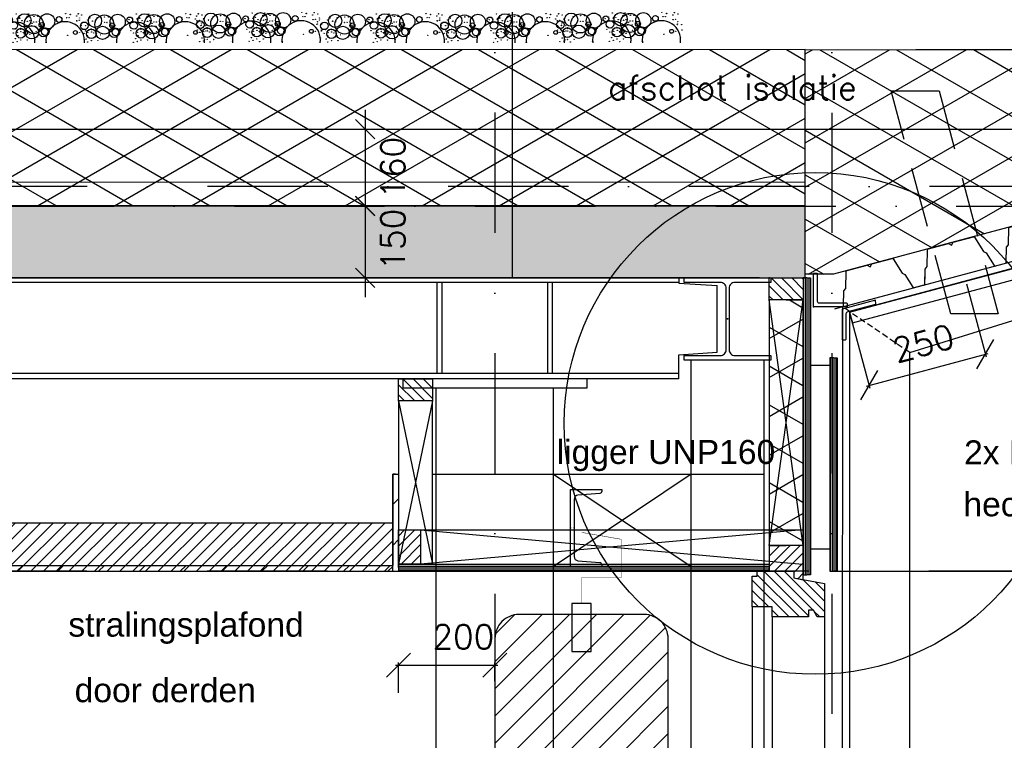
# Model space of a CAD drawing. Extents: x 98997 to 245130, y 18007 to 138999.
# Tile 37 of 58: x 119207 to 121253, y 101644 to 103143. Entities that reach past the tile are written whole.
import ezdxf

# ---------------------------------------------------------------- set-up
doc = ezdxf.new("R2010")
doc.units = 0
doc.header["$LTSCALE"] = 20
doc.header["$MEASUREMENT"] = 0
doc.header["$PDSIZE"] = -1
for name, pattern in [('DASHDOT', [25, 12.5, -6.25, 0, -6.25]), ('DD1', [2.66667, 1.66667, -0.5, 0, -0.5]), ('HIDDEN', [9.375, 6.25, -3.125])]:
    doc.linetypes.add(name, pattern=pattern)
doc.layers.get('0').update_dxf_attribs({"linetype": 'CONTINUOUS'})
doc.layers.get('DEFPOINTS').update_dxf_attribs({"linetype": 'CONTINUOUS'})
for name, color, linetype in [('25', 7, 'CONTINUOUS'), ('_DETAILNUMMERS', 4, 'CONTINUOUS'), ('A--01A1_ACEER', 1, 'CONTINUOUS'), ('A--A21--_F-23-', 9, 'CONTINUOUS'), ('A--A23--_F--3-', 9, 'CONTINUOUS'), ('A--A25--_F--3-', 9, 'CONTINUOUS'), ('A--A30--_F--3-', 9, 'CONTINUOUS'), ('A--A35--_F--3-', 9, 'CONTINUOUS'), ('A--A42--_F-23-', 9, 'CONTINUOUS'), ('A--L$7A-_STRAMIEN', 1, 'DASHDOT'), ('A--L13DC4_VLOEREN', 4, 'HIDDEN'), ('A--L21--', 3, 'CONTINUOUS'), ('A--L21--_F--3-', 7, 'CONTINUOUS'), ('A--L21--_F-23-', 4, 'CONTINUOUS'), ('A--L21D2_BUITENWAND', 2, 'CONTINUOUS'), ('A--L21DC1_BUITENWAND', 1, 'HIDDEN'), ('A--L25--_F-23-', 7, 'CONTINUOUS'), ('A--L27--', 7, 'CONTINUOUS'), ('A--L27--_F--3-', 7, 'CONTINUOUS'), ('A--L28--', 7, 'CONTINUOUS'), ('A--L28--_F--3-', 1, 'CONTINUOUS'), ('A--L30--', 7, 'CONTINUOUS'), ('A--L30--_F123-', 7, 'CONTINUOUS'), ('A--L31--', 2, 'CONTINUOUS'), ('A--L31--_F--3-', 7, 'CONTINUOUS'), ('A--L31--_F123--A1-BINNENKOZ', 1, 'CONTINUOUS'), ('A--L31A1_BUITENKOZIJN', 1, 'CONTINUOUS'), ('A--L31D1_BUITENKOZIJN', 1, 'CONTINUOUS'), ('A--L35D1_PLAFONDS', 1, 'CONTINUOUS'), ('A--L42--', 7, 'CONTINUOUS'), ('A--L42--_F--3-', 7, 'CONTINUOUS'), ('A--M$1A-_F123-', 1, 'CONTINUOUS'), ('A--M1$A-_F123-', 1, 'CONTINUOUS'), ('A--T$1A-_F123_20', 1, 'CONTINUOUS'), ('A--T01A-25_TEKST', 2, 'CONTINUOUS'), ('STRAMIEN', 8, 'DD1'), ('X--LR---_CP', 7, 'CONTINUOUS')]:
    doc.layers.add(name, color=color, linetype=linetype)
doc.styles.add('ALFA-0_25', font='ROMANS')
doc.styles.add('EB1', font='ARIAL.TTF')
doc.styles.add('HIEMSTRA', font='romans.shx')
doc.dimstyles.new('ALFA-0_25', dxfattribs={"dimscale": 40, "dimtxt": 2.5, "dimasz": 2.5, "dimexe": 0.3, "dimexo": 0.3, "dimgap": 1.25, "dimtad": 1, "dimdec": 0, "dimzin": 0, "dimdsep": 46, "dimtxsty": 'ALFA-0_25', "dimblk1": 'OBLIQUE', "dimblk2": 'OBLIQUE', "dimsah": 1, "dimcen": 0.09, "dimdle": 0.3, "dimclrd": 1, "dimclre": 1, "dimclrt": 2, "dimadec": 0, "dimazin": 0, "dimtfac": 1, "dimtdec": 0, "dimtofl": 0, "dimtmove": 2, "dimatfit": 3, "dimldrblk": 'OBLIQUE', "dimfxl": 0, "dimtvp": 625, "dimtolj": 1, "dimtzin": 0, "dimarcsym": 0})
doc.dimstyles.new('STANDARD$0', dxfattribs={"dimscale": 50, "dimtxt": 2.5, "dimasz": 2, "dimexe": 2, "dimexo": 0, "dimgap": 2, "dimtad": 1, "dimdec": 0, "dimzin": 0, "dimdsep": 46, "dimtxsty": 'ALFA-0_25', "dimblk1": 'OBLIQUE', "dimblk2": 'OBLIQUE', "dimsah": 1, "dimcen": -3, "dimdle": 2, "dimclrd": 1, "dimclre": 1, "dimclrt": 2, "dimadec": 0, "dimazin": 0, "dimtfac": 0.666667, "dimtofl": 0, "dimtmove": 2, "dimatfit": 3, "dimldrblk": 'OBLIQUE', "dimfxl": 0, "dimtvp": 0.833333, "dimtolj": 1, "dimtzin": 0, "dimarcsym": 0})

# ---------------------------------------------------------------- blocks, each defined once
blk = doc.blocks.new('_OBLIQUE')
at = {"color": 0, "linetype": 'ByBlock'}
blk.add_line((-0.5, -0.5), (0.5, 0.5), dxfattribs=at)
blk = doc.blocks.new('*D57')
at = {"layer": 'A--M$1A-_F123-', "color": 1, "lineweight": -2}
for p, q in [((120894.7, 101995.9), (121446.9, 101995.9)), ((121446.9, 99695.9), (121446.9, 101995.9)), ((120879.6, 99695.9), (121446.9, 99695.9))]:
    blk.add_line(p, q, dxfattribs=at)
at = {"layer": 'DEFPOINTS', "color": 0}
for p in [(120894.7, 101995.9), (121446.9, 101995.9), (120879.6, 99695.9)]:
    blk.add_point(p, dxfattribs=at)
at = {"layer": 'A--M$1A-_F123-', "color": 1, "lineweight": -2, "xscale": 40, "yscale": 40, "zscale": 40}
for p, rotation in [((121446.9, 101995.9), 90), ((121446.9, 99695.9), 270)]:
    blk.add_blockref('_OBLIQUE', p, dxfattribs=dict(at, rotation=rotation))
at = {"layer": 'A--M$1A-_F123-', "color": 2, "insert": (121381.9, 100845.9), "char_height": 50, "attachment_point": 5, "rotation": 90, "style": 'ALFA-0_25'}
blk.add_mtext('\\A1;2300', dxfattribs=at)
blk = doc.blocks.new('Q021541-')
at = {"layer": 'A--L27--_F--3-', "color": 3}
blk.add_lwpolyline([(-15.5, 0), (0, 0, 0.332162), (1.9, 1.4), (10.7, 31), (15.8, 35), (26.1, 68.6, -0.329651), (28, 70), (71.5, 70), (76.5, 65), (81.5, 70), (125, 70, -0.329651), (126.9, 68.6), (137.2, 35), (142.3, 31), (151.1, 1.4, 0.332162), (153, 0), (175, 0, 0.332162), (176.9, 1.4), (185.7, 31), (190.8, 35), (201.1, 68.6, -0.329651), (203, 70), (246.5, 70), (251.5, 65), (256.5, 70), (300, 70, -0.329651), (301.9, 68.6), (312.2, 35), (317.3, 31), (326.1, 1.4, 0.332162), (328, 0), (350, 0, 0.332162), (351.9, 1.4), (360.7, 31), (365.8, 35), (376.1, 68.6, -0.329651), (378, 70), (421.5, 70), (426.5, 65), (431.5, 70), (475, 70, -0.329651), (476.9, 68.6), (487.2, 35), (492.3, 31), (501.1, 1.4, 0.332162), (503, 0), (525, 0, 0.332162), (526.9, 1.4), (535.7, 31), (540.8, 35), (551.1, 68.6, -0.329651), (553, 70), (596.5, 70), (601.5, 65), (606.5, 70), (650, 70, -0.329651), (651.9, 68.6), (662.2, 35), (667.3, 31), (676.1, 1.4, 0.332162), (678, 0), (700, 0, 0.332162), (701.9, 1.4), (707.1, 19.1)], format="xyb", dxfattribs=at)
blk = doc.blocks.new('Q020492-')
at = {"layer": 'A--L28--_F--3-', "color": 4, "linetype": 'Continuous'}
blk.add_lwpolyline([(90, -85.5), (-90, -85.5), (-90, -76), (-15, -76, 0.414214), (-3, -64), (-3, 64, 0.414214), (-15, 76), (-90, 76), (-90, 85.5), (90, 85.5), (90, 76), (15, 76, 0.414214), (3, 64), (3, -64, 0.414214), (15, -76), (90, -76)], format="xyb", close=True, dxfattribs=at)
at = {"layer": 'X--LR---_CP'}
for p in [(-3, 0), (0, 0), (3, 0)]:
    blk.add_point(p, dxfattribs=at)
blk = doc.blocks.new('*U400')
at = {"layer": 'A--A42--_F-23-', "linetype": 'Continuous'}
h = blk.add_hatch(dxfattribs=at)
h.set_pattern_fill('ALFALINE', color=256, scale=60, style=0)
h.set_pattern_definition([(45, (-118737.59, -102001.9), (-42.426407, 42.426407), [])])
h.paths.add_polyline_path([(0, 0), (0, 6), (1244.7, 6), (1250.7, 0), (1256.7, -6), (0, -6)])
at = {"layer": 'A--L42--_F--3-', "color": 3, "linetype": 'Continuous'}
for points in [[(0, 0), (0, 6), (1244.7, 6), (1244.7, 6)], [(0, 0), (0, -6), (1256.7, -6), (1256.7, -6)]]:
    blk.add_lwpolyline(points, dxfattribs=at)
blk = doc.blocks.new('*U399')
at = {"layer": 'A--A42--_F-23-', "linetype": 'Continuous'}
h = blk.add_hatch(dxfattribs=at)
h.set_pattern_fill('ALFALINE', color=256, scale=60, style=0)
h.set_pattern_definition([(45, (-119988.27, -102197.9), (-42.426407, 42.426407), [])])
h.paths.add_polyline_path([(0, 0), (6, 0), (6, -202), (0, -196), (-6, -190), (-6, 0)])
at = {"layer": 'A--L42--_F--3-', "color": 3, "linetype": 'Continuous'}
for points in [[(0, 0), (-6, 0), (-6, -190), (-6, -190)], [(0, 0), (6, 0), (6, -202), (6, -202)]]:
    blk.add_lwpolyline(points, dxfattribs=at)
blk = doc.blocks.new('GRIND')
for centre, radius in [((534.7, 47.9), 13.8), ((581.9, 45.8), 15.8), ((620.5, 61.9), 0.331), ((637.6, 48.8), 13.8), ((646.4, 61.4), 0.331), ((646.7, 61.8), 0.331), ((684.8, 46.7), 15.8), ((723.4, 62.9), 0.331), ((749.3, 62.3), 0.331), ((749.6, 62.8), 0.331), ((11.9, 51.7), 0.331), ((11.9, 47), 0.331), ((21.9, 35.1), 7.92), ((28.6, 47.3), 0.331), ((28.6, 47.3), 0.331), ((44.2, 45.6), 13.8), ((33.6, 51.1), 0.331), ((38.9, 44.7), 0.331), ((39.3, 44.9), 0.331), ((63.6, 37.9), 19.8), ((44.4, 43.2), 0.331), ((48.9, 52), 0.331), ((63.6, 42.1), 0.331), ((64.1, 53.8), 0.331), ((64.2, 53.8), 0.331), ((68.9, 42.1), 0.331), ((72.1, 53.9), 0.331), ((72.2, 53.8), 0.331), ((72.4, 53.8), 0.331), ((80.1, 35.8), 5.32), ((91.4, 43.5), 15.8), ((80.2, 51.6), 0.331), ((116.3, 47.4), 5.94), ((114.8, 47.9), 0.331), ((124.8, 36), 7.92), ((121.3, 51), 0.331), ((130, 59.7), 0.331), ((131.5, 48.3), 0.331), ((131.5, 48.3), 0.331), ((132.3, 50.9), 0.331), ((147.1, 46.5), 13.8), ((136.5, 52.1), 0.331), ((137, 50.9), 0.331), ((139.4, 57.3), 0.331), ((139.6, 57.8), 0.331), ((141.8, 45.6), 0.331), ((142.1, 45.9), 0.331), ((166.5, 38.8), 19.8), ((147.3, 44.1), 0.331), ((151.8, 53), 0.331), ((152.6, 54.6), 0.331), ((152.9, 54.4), 0.331), ((153.1, 44.6), 0.331), ((153.4, 44.4), 0.331), ((155.8, 59.1), 0.331), ((156.1, 59.6), 0.331), ((158.1, 45.6), 0.331), ((163.4, 56.7), 0.331), ((166.5, 43), 0.331), ((167, 54.8), 0.331), ((167.1, 54.7), 0.331), ((171.8, 43), 0.331), ((175, 54.8), 0.331), ((175.1, 54.8), 0.331), ((175.3, 54.7), 0.331), ((183, 36.7), 5.32), ((194.3, 44.4), 15.8), ((219.2, 48.3), 5.94), ((224.2, 51.9), 0.331), ((232.9, 60.6), 0.331), ((235.2, 51.8), 0.331), ((239.9, 51.8), 0.331), ((242.3, 58.3), 0.331), ((242.5, 58.8), 0.331), ((255.5, 55.5), 0.331), ((255.8, 55.3), 0.331), ((256, 45.6), 0.331), ((256.3, 45.4), 0.331), ((258.7, 60), 0.331), ((259, 60.5), 0.331), ((261, 46.5), 0.331), ((261.6, 51.7), 0.331), ((261.6, 47), 0.331), ((271.5, 35.1), 7.92), ((265.7, 41.2), 0.331), ((266.3, 57.7), 0.331), ((278.3, 47.3), 0.331), ((278.3, 47.3), 0.331), ((293.8, 45.6), 13.8), ((283.3, 51.1), 0.331), ((288.6, 44.7), 0.331), ((288.9, 44.9), 0.331), ((313.2, 37.9), 19.8), ((294.1, 43.2), 0.331), ((298.6, 52), 0.331), ((313.2, 42.1), 0.331), ((313.7, 53.8), 0.331), ((313.8, 53.8), 0.331), ((318.5, 42.1), 0.331), ((321.7, 53.9), 0.331), ((321.9, 53.8), 0.331), ((322, 53.8), 0.331), ((329.7, 35.8), 5.32), ((341, 43.5), 15.8), ((329.8, 51.6), 0.331), ((366, 47.4), 5.94), ((364.4, 47.9), 0.331), ((374.4, 36), 7.92), ((370.9, 51), 0.331), ((379.6, 59.7), 0.331), ((381.2, 48.3), 0.331), ((381.2, 48.3), 0.331), ((381.9, 50.9), 0.331), ((396.7, 46.5), 13.8), ((386.2, 52.1), 0.331), ((386.6, 50.9), 0.331), ((389, 57.3), 0.331), ((389.3, 57.8), 0.331), ((391.5, 45.6), 0.331), ((391.8, 45.9), 0.331), ((416.1, 38.8), 19.8), ((397, 44.1), 0.331), ((401.5, 53), 0.331), ((402.2, 54.6), 0.331), ((402.5, 54.4), 0.331), ((402.8, 44.6), 0.331), ((403.1, 44.4), 0.331), ((405.4, 59.1), 0.331), ((405.7, 59.6), 0.331), ((407.8, 45.6), 0.331), ((413.1, 56.7), 0.331), ((416.1, 43), 0.331), ((416.6, 54.8), 0.331), ((416.7, 54.7), 0.331), ((421.4, 43), 0.331), ((424.6, 54.8), 0.331), ((424.8, 54.8), 0.331), ((424.9, 54.7), 0.331), ((432.6, 36.7), 5.32), ((443.9, 44.4), 15.8), ((468.9, 48.3), 5.94), ((473.8, 51.9), 0.331), ((482.5, 60.6), 0.331), ((484.8, 51.8), 0.331), ((489.5, 51.8), 0.331), ((491.9, 58.3), 0.331), ((492.2, 58.8), 0.331), ((502.5, 49.3), 0.331), ((512.5, 37.4), 7.92), ((505.1, 55.5), 0.331), ((505.4, 55.3), 0.331), ((505.7, 45.6), 0.331), ((506, 45.4), 0.331), ((508.3, 60), 0.331), ((508.6, 60.5), 0.331), ((510.7, 46.5), 0.331), ((515.4, 41.2), 0.331), ((516, 57.7), 0.331), ((519.2, 49.6), 0.331), ((519.2, 49.6), 0.331), ((529.5, 46.9), 0.331), ((529.8, 47.2), 0.331), ((554.2, 40.1), 19.8), ((535, 45.5), 0.331), ((539.5, 54.3), 0.331), ((554.2, 44.3), 0.331), ((554.6, 56.1), 0.331), ((554.8, 56.1), 0.331), ((559.5, 44.3), 0.331), ((562.6, 56.2), 0.331), ((562.8, 56.1), 0.331), ((563, 56.1), 0.331), ((570.7, 38), 5.32), ((606.9, 49.7), 5.94), ((605.4, 50.2), 0.331), ((615.4, 38.3), 7.92), ((611.8, 53.3), 0.331), ((622.1, 50.5), 0.331), ((622.1, 50.5), 0.331), ((622.9, 53.1), 0.331), ((627.6, 53.1), 0.331), ((629.9, 59.6), 0.331), ((630.2, 60.1), 0.331), ((632.4, 47.9), 0.331), ((632.7, 48.1), 0.331), ((657.1, 41.1), 19.8), ((637.9, 46.4), 0.331), ((642.4, 55.3), 0.331), ((643.1, 56.8), 0.331), ((643.4, 56.7), 0.331), ((643.7, 46.9), 0.331), ((644, 46.7), 0.331), ((648.7, 47.9), 0.331), ((653.4, 42.6), 0.331), ((654, 59), 0.331), ((657.1, 45.3), 0.331), ((657.5, 57), 0.331), ((657.7, 57), 0.331), ((662.4, 45.3), 0.331), ((665.5, 57.1), 0.331), ((665.7, 57.1), 0.331), ((665.9, 57), 0.331), ((673.6, 39), 5.32), ((709.8, 50.6), 5.94), ((714.7, 54.2), 0.331), ((725.8, 54.1), 0.331), ((730.5, 54.1), 0.331), ((732.8, 60.5), 0.331), ((733.1, 61), 0.331), ((746, 57.8), 0.331), ((746.3, 57.6), 0.331), ((746.6, 47.8), 0.331), ((746.9, 47.6), 0.331), ((751.6, 48.8), 0.331), ((756.3, 43.5), 0.331), ((756.9, 59.9), 0.331), ((15.7, 24.2), 0.331), ((24.3, 27.4), 0.331), ((24.4, 27.4), 0.331), ((36.6, 18.6), 9.89), ((29.5, 20.6), 0.331), ((31.5, 27.2), 0.331), ((36.2, 28.8), 0.331), ((36.6, 27), 0.331), ((37, 22.3), 0.331), ((42.4, 32.2), 0.331), ((42.4, 32.2), 0.331), ((45.3, 23.5), 0.331), ((59.9, 20.6), 13.8), ((83.6, 21), 9.89), ((80.1, 35.8), 0.331), ((80.1, 35.8), 0.331), ((87.8, 22.1), 7.91), ((80.5, 25.5), 0.331), ((80.5, 25.5), 0.331), ((80.5, 25.5), 0.331), ((80.5, 25.5), 0.331), ((82.7, 33.2), 0.331), ((82.7, 33.2), 0.331), ((82.7, 33.2), 0.331), ((82.7, 33.2), 0.331), ((92.2, 26.1), 0.331), ((118.6, 25.2), 0.331), ((124.2, 20.4), 0.331), ((127.2, 28.3), 0.331), ((127.3, 28.4), 0.331), ((139.5, 19.6), 9.89), ((132.4, 21.5), 0.331), ((134.4, 28.1), 0.331), ((139.1, 29.8), 0.331), ((139.5, 28), 0.331), ((139.9, 23.3), 0.331), ((144.5, 21), 0.331), ((145.3, 33.1), 0.331), ((145.3, 33.1), 0.331), ((150.1, 20.5), 3.96), ((148.2, 24.5), 0.331), ((162.8, 21.6), 13.8), ((149.6, 20.9), 0.331), ((158.7, 20.6), 0.331), ((161.7, 34.7), 0.331), ((162.3, 35.6), 0.331), ((162.8, 40.3), 0.331), ((171.1, 34.4), 0.331), ((171.7, 23.3), 0.331), ((186.5, 21.9), 9.89), ((183, 36.7), 0.331), ((183, 36.7), 0.331), ((190.7, 23), 7.91), ((183.4, 26.4), 0.331), ((183.4, 26.4), 0.331), ((183.4, 26.4), 0.331), ((183.4, 26.4), 0.331), ((185.6, 34.1), 0.331), ((185.6, 34.1), 0.331), ((185.6, 34.1), 0.331), ((185.6, 34.1), 0.331), ((195.1, 27.1), 0.331), ((253, 21.4), 3.96), ((256.8, 20.9), 0.331), ((261.6, 21.5), 0.331), ((264.6, 35.6), 0.331), ((265.2, 36.5), 0.331), ((265.4, 24.2), 0.331), ((274, 35.4), 0.331), ((273.9, 27.4), 0.331), ((274, 27.4), 0.331), ((274.6, 24.2), 0.331), ((286.2, 18.6), 9.89), ((279.2, 20.6), 0.331), ((281.1, 27.2), 0.331), ((285.8, 28.8), 0.331), ((286.2, 27), 0.331), ((286.7, 22.3), 0.331), ((292, 32.2), 0.331), ((292, 32.2), 0.331), ((294.9, 23.5), 0.331), ((309.6, 20.6), 13.8), ((333.3, 21), 9.89), ((329.7, 35.8), 0.331), ((329.7, 35.8), 0.331), ((337.4, 22.1), 7.91), ((330.1, 25.5), 0.331), ((330.1, 25.5), 0.331), ((330.1, 25.5), 0.331), ((330.1, 25.5), 0.331), ((332.4, 33.2), 0.331), ((332.4, 33.2), 0.331), ((332.4, 33.2), 0.331), ((332.4, 33.2), 0.331), ((341.9, 26.1), 0.331), ((368.3, 25.2), 0.331), ((373.8, 20.4), 0.331), ((376.8, 28.3), 0.331), ((376.9, 28.4), 0.331), ((389.1, 19.6), 9.89), ((382.1, 21.5), 0.331), ((384, 28.1), 0.331), ((388.7, 29.8), 0.331), ((389.1, 28), 0.331), ((389.6, 23.3), 0.331), ((394.2, 21), 0.331), ((394.9, 33.1), 0.331), ((394.9, 33.1), 0.331), ((399.7, 20.5), 3.96), ((397.8, 24.5), 0.331), ((412.5, 21.6), 13.8), ((399.3, 20.9), 0.331), ((408.4, 20.6), 0.331), ((411.3, 34.7), 0.331), ((411.9, 35.6), 0.331), ((412.5, 40.3), 0.331), ((420.7, 34.4), 0.331), ((421.3, 23.3), 0.331), ((436.1, 21.9), 9.89), ((432.6, 36.7), 0.331), ((432.6, 36.7), 0.331), ((440.3, 23), 7.91), ((433, 26.4), 0.331), ((433, 26.4), 0.331), ((433, 26.4), 0.331), ((433, 26.4), 0.331), ((435.3, 34.1), 0.331), ((435.3, 34.1), 0.331), ((435.3, 34.1), 0.331), ((435.3, 34.1), 0.331), ((444.8, 27.1), 0.331), ((502.6, 21.4), 3.96), ((506.3, 26.5), 0.331), ((506.5, 20.9), 0.331), ((511.3, 21.5), 0.331), ((511.9, 21.7), 0.331), ((514.2, 35.6), 0.331), ((514.8, 36.5), 0.331), ((514.8, 29.7), 0.331), ((515, 29.7), 0.331), ((527.1, 20.9), 9.89), ((520.1, 22.9), 0.331), ((522, 29.4), 0.331), ((523.6, 35.4), 0.331), ((524.2, 24.2), 0.331), ((526.8, 31.1), 0.331), ((527.1, 29.3), 0.331), ((527.6, 24.6), 0.331), ((532.2, 22.3), 0.331), ((532.9, 34.5), 0.331), ((532.9, 34.5), 0.331), ((535.8, 25.8), 0.331), ((550.5, 22.9), 13.8), ((537.3, 22.2), 0.331), ((574.2, 23.2), 9.89), ((570.7, 38), 0.331), ((570.7, 38), 0.331), ((578.4, 24.4), 7.91), ((571.1, 27.8), 0.331), ((571.1, 27.8), 0.331), ((571.1, 27.8), 0.331), ((571.1, 27.8), 0.331), ((573.3, 35.5), 0.331), ((573.3, 35.5), 0.331), ((573.3, 35.5), 0.331), ((573.3, 35.5), 0.331), ((582.8, 28.4), 0.331), ((609.2, 27.5), 0.331), ((614.8, 22.6), 0.331), ((617.7, 30.6), 0.331), ((617.8, 30.6), 0.331), ((630, 21.8), 9.89), ((623, 23.8), 0.331), ((624.9, 30.4), 0.331), ((629.6, 32.1), 0.331), ((630, 30.3), 0.331), ((630.5, 25.6), 0.331), ((635.1, 23.3), 0.331), ((635.8, 35.4), 0.331), ((635.8, 35.4), 0.331), ((640.6, 22.7), 3.96), ((638.7, 26.7), 0.331), ((653.4, 23.8), 13.8), ((640.2, 23.2), 0.331), ((644.5, 22.2), 0.331), ((649.3, 22.9), 0.331), ((652.2, 37), 0.331), ((652.8, 37.9), 0.331), ((661.6, 36.7), 0.331), ((662.2, 25.6), 0.331), ((677.1, 24.2), 9.89), ((673.6, 39), 0.331), ((673.6, 39), 0.331), ((681.3, 25.3), 7.91), ((674, 28.7), 0.331), ((674, 28.7), 0.331), ((674, 28.7), 0.331), ((674, 28.7), 0.331), ((676.2, 36.4), 0.331), ((676.2, 36.4), 0.331), ((676.2, 36.4), 0.331), ((676.2, 36.4), 0.331), ((685.7, 29.3), 0.331), ((743.5, 23.7), 3.96), ((747.4, 23.2), 0.331), ((752.2, 23.8), 0.331), ((755.1, 37.9), 0.331), ((755.7, 38.8), 0.331), ((764.5, 37.6), 0.331), ((765.1, 26.5), 0.331), ((21.3, 19.4), 0.331), ((25.4, 7.4), 0.331), ((25.7, 7.5), 0.331), ((28.6, 14.5), 0.331), ((29, 1.6), 0.331), ((36.6, 4.5), 0.331), ((41.6, 20.1), 0.331), ((46.7, 20), 0.331), ((47.2, 15.2), 0.331), ((50.1, 4.5), 0.331), ((55.4, 16.4), 0.331), ((75, 16.5), 0.331), ((123.6, 0.8), 0.331), ((128.3, 8.4), 0.331), ((128.6, 8.5), 0.331), ((131.5, 15.5), 0.331), ((131.9, 2.5), 0.331), ((133.9, 14.5), 0.331), ((139.5, 5.4), 0.331), ((150.1, 16.2), 0.331), ((153, 5.4), 0.331), ((153.9, 19.9), 0.331), ((158.3, 17.4), 0.331), ((168.7, 6.2), 0.331), ((168.7, 6.2), 0.331), ((168.7, 6.2), 0.331), ((168.7, 6.2), 0.331), ((177.9, 17.4), 0.331), ((191.9, 0.6), 0.331), ((236.8, 15.5), 0.331), ((270.9, 19.4), 0.331), ((271.6, 7.2), 0.331), ((271.6, 7.2), 0.331), ((271.6, 7.2), 0.331), ((271.6, 7.2), 0.331), ((275.1, 7.4), 0.331), ((275.3, 7.5), 0.331), ((278.3, 14.5), 0.331), ((278.6, 1.6), 0.331), ((286.2, 4.5), 0.331), ((291.3, 20.1), 0.331), ((296.4, 20), 0.331), ((296.8, 15.2), 0.331), ((299.7, 4.5), 0.331), ((305.1, 16.4), 0.331), ((324.6, 16.5), 0.331), ((373.3, 0.8), 0.331), ((378, 8.4), 0.331), ((378.2, 8.5), 0.331), ((381.2, 15.5), 0.331), ((381.5, 2.5), 0.331), ((383.6, 14.5), 0.331), ((389.1, 5.4), 0.331), ((399.7, 16.2), 0.331), ((402.6, 5.4), 0.331), ((403.6, 19.9), 0.331), ((408, 17.4), 0.331), ((418.4, 6.2), 0.331), ((418.4, 6.2), 0.331), ((418.4, 6.2), 0.331), ((418.4, 6.2), 0.331), ((427.5, 17.4), 0.331), ((441.6, 0.6), 0.331), ((486.5, 15.5), 0.331), ((511.3, 2.1), 0.331), ((516, 9.7), 0.331), ((516.2, 9.8), 0.331), ((519.2, 16.8), 0.331), ((519.5, 3.8), 0.331), ((521.3, 7.2), 0.331), ((521.3, 7.2), 0.331), ((521.3, 7.2), 0.331), ((521.3, 7.2), 0.331), ((527.2, 6.8), 0.331), ((533, 1.5), 0.331), ((537.8, 17.5), 0.331), ((540.7, 6.8), 0.331), ((546, 18.7), 0.331), ((565.5, 18.7), 0.331), ((579.6, 2), 0.331), ((614.2, 3), 0.331), ((618.9, 10.7), 0.331), ((619.1, 10.7), 0.331), ((622.1, 17.7), 0.331), ((622.4, 4.8), 0.331), ((624.5, 16.8), 0.331), ((630.1, 7.7), 0.331), ((635.9, 2.4), 0.331), ((640.7, 18.5), 0.331), ((643.6, 7.7), 0.331), ((648.9, 19.6), 0.331), ((659.3, 8.5), 0.331), ((659.3, 8.5), 0.331), ((659.3, 8.5), 0.331), ((659.3, 8.5), 0.331), ((668.4, 19.7), 0.331), ((682.5, 2.9), 0.331), ((727.4, 17.7), 0.331), ((762.2, 9.5), 0.331), ((762.2, 9.5), 0.331), ((762.2, 9.5), 0.331), ((762.2, 9.5), 0.331)]:
    blk.add_circle(centre, radius)
for centre, start, end in [((128.9, 2.6), 356.2296, 183.7704), ((231.8, 3.6), 354.8736, 185.1264), ((378.5, 2.6), 356.2296, 183.7704), ((481.4, 3.6), 354.8736, 185.1264), ((619.4, 4.9), 352.9574, 187.0426), ((722.3, 5.8), 351.5931, 188.4069)]:
    blk.add_arc(centre, 40, start, end)
blk = doc.blocks.new('Q020672-')
at = {"layer": 'A--L28--_F--3-', "color": 4, "linetype": 'Continuous'}
blk.add_lwpolyline([(0, -80), (0, 80), (65, 80), (65, 76.2, -0.391021), (60.9, 71.7), (15.3, 68.1, 0.39104), (7.5, 59.6), (7.5, -59.6, 0.39104), (15.3, -68.1), (60.9, -71.7, -0.391021), (65, -76.2), (65, -80)], format="xyb", close=True, dxfattribs=at)
at = {"layer": 'X--LR---_CP', "color": 4, "linetype": 'Continuous'}
for p in [(0, 0), (0, 0), (7.5, 0)]:
    blk.add_point(p, dxfattribs=at)
blk = doc.blocks.new('Q020279-')
at = {"layer": 'A--A25--_F--3-'}
h = blk.add_hatch(dxfattribs=at)
h.set_pattern_fill('ALFALINE', color=256, scale=15, style=0, pattern_type=2)
h.set_pattern_definition([(45, (0, 0), (-10.6066, 10.6066), [])])
h.paths.add_polyline_path([(0, 0), (0, 71), (46, 71), (46, 0)])
at = {"layer": 'A--L25--_F-23-', "color": 2, "linetype": 'Continuous'}
blk.add_lwpolyline([(0, 0), (0, 71), (46, 71), (46, 0)], close=True, dxfattribs=at)
at = {"layer": 'X--LR---_CP'}
for p in [(0, 0), (0, 0), (46, 0)]:
    blk.add_point(p, dxfattribs=at)
blk = doc.blocks.new('*U327')
at = {"layer": 'A--A30--_F--3-', "linetype": 'Continuous'}
h = blk.add_hatch(dxfattribs=at)
h.set_pattern_fill('ALFALINE', color=256, scale=4, angle=405, style=0)
h.set_pattern_definition([(90, (0, 0), (-4, -9e-14), [])])
h.paths.add_polyline_path([(0, 0), (7.5, 0), (7.5, -617.6), (0, -617.6), (-7.5, -617.6), (-7.5, 0)])
at = {"layer": 'A--L30--_F123-', "color": 1, "linetype": 'Continuous'}
for points in [[(0, 0), (-7.5, 0), (-7.5, -617.6), (0, -617.6)], [(0, 0), (7.5, 0), (7.5, -617.6), (0, -617.6)]]:
    blk.add_lwpolyline(points, dxfattribs=at)
blk = doc.blocks.new('*U326')
at = {"layer": 'A--A21--_F-23-', "linetype": 'Continuous'}
h = blk.add_hatch(dxfattribs=at)
h.set_pattern_fill('ALFAISO', color=256, scale=70, angle=270, style=0)
h.set_pattern_definition([(330, (-35, 6e-15), (35, 60.622), []), (30, (-35, 6e-15), (-35, 60.622), [])])
h.paths.add_polyline_path([(0, 0), (35, 0), (35, -510.6), (0, -510.6), (-35, -510.6), (-35, 0)])
at = {"layer": 'A--L21--_F--3-', "color": 3, "linetype": 'Continuous'}
for points in [[(0, 0), (-35, 0), (-35, -510.6), (0, -510.6)], [(0, 0), (35, 0), (35, -510.6), (0, -510.6)]]:
    blk.add_lwpolyline(points, dxfattribs=at)
blk = doc.blocks.new('*U325')
at = {"layer": 'A--A30--_F--3-', "linetype": 'Continuous'}
h = blk.add_hatch(dxfattribs=at)
h.set_pattern_fill('ALFALINE', color=256, scale=4, angle=494.9994, style=0)
h.set_pattern_definition([(179.99935, (0, 0), (-4.5e-05, -4), [])])
h.paths.add_polyline_path([(0, 0), (0, 7.5), (770.5, 7.5), (770.5, 0), (770.5, -7.5), (0, -7.5)])
at = {"layer": 'A--L30--_F123-', "color": 1, "linetype": 'Continuous'}
for points in [[(0, 0), (0, 7.5), (770.5, 7.5), (770.5, 0)], [(0, 0), (0, -7.5), (770.5, -7.5), (770.5, 0)]]:
    blk.add_lwpolyline(points, dxfattribs=at)
blk = doc.blocks.new('*U324')
at = {"layer": 'A--A30--_F--3-', "linetype": 'Continuous'}
h = blk.add_hatch(dxfattribs=at)
h.set_pattern_fill('ALFALINE', color=256, scale=4, angle=405, style=0)
h.set_pattern_definition([(90, (0, 0), (-4, 1e-15), [])])
h.paths.add_polyline_path([(0, 0), (7.5, 0), (7.5, -443.75), (0, -443.75), (-7.5, -443.75), (-7.5, 0)])
at = {"layer": 'A--L30--_F123-', "color": 1, "linetype": 'Continuous'}
for points in [[(0, 0), (-7.5, 0), (-7.5, -443.75), (0, -443.75)], [(0, 0), (7.5, 0), (7.5, -443.75), (0, -443.75)]]:
    blk.add_lwpolyline(points, dxfattribs=at)
blk = doc.blocks.new('Q020556-')
at = {"layer": 'A--L28--_F--3-', "color": 4, "linetype": 'Continuous'}
blk.add_lwpolyline([(0, 0), (0, 70), (6, 70, -0.414214), (8, 68), (8, 11.5, 0.414214), (11.5, 8), (68, 8, -0.414214), (70, 6), (70, 0)], format="xyb", close=True, dxfattribs=at)
at = {"layer": 'X--LR---_CP', "color": 4, "linetype": 'Continuous'}
blk.add_point((0, 0), dxfattribs=at)
blk = doc.blocks.new('KOZIJN_VP')
at = {"layer": 'A--A35--_F--3-'}
h = blk.add_hatch(dxfattribs=at)
h.set_pattern_fill('ALFALINE', color=256, scale=15, angle=90, style=0, pattern_type=2)
h.set_pattern_definition([(135, (447.376, -368.997), (-10.6066, -10.6066), [])])
h.paths.add_polyline_path([(-91, 53.4), (-20, 53.4), (-20, 0), (-71, 0), (-71, -14), (-91, -17.6)])
h = blk.add_hatch(dxfattribs=at)
h.set_pattern_fill('ALFALINE', color=256, scale=15, style=0, pattern_type=2)
h.set_pattern_definition([(45, (447.39, -368.997), (-10.6066, 10.6066), [])])
h.paths.add_polyline_path([(-102, -95), (-26, -95), (-26, -74), (15, -74), (15, -10), (5, -10), (5, 0), (-71, 0), (-71, -14), (-135, -25.4), (-135, -95), (-120, -95), (-112, -81), (-102, -81)])
at = {"layer": 'A--L31--_F--3-', "color": 2, "linetype": 'Continuous'}
for points in [[(-91, 53.4), (-20, 53.4), (-20, 0), (-71, 0), (-71, -14), (-91, -17.6), (-91, 53.4)], [(-102, -95), (-26, -95), (-26, -74), (15, -74), (15, -10), (5, -10), (5, 0), (-71, 0), (-71, -14), (-135, -25.4), (-135, -95), (-120, -95), (-112, -81), (-102, -81)]]:
    blk.add_lwpolyline(points, close=True, dxfattribs=at)
at = {"layer": 'X--LR---_CP', "color": 1}
blk.add_point((0, 0), dxfattribs=at)
blk = doc.blocks.new('*D269')
at = {"color": 1, "linetype": 'ByBlock'}
for p, q in [((119925.1, 102795.9), (119925.1, 102565.9)), ((119854.4, 102755.9), (119965.1, 102755.9)), ((119852.4, 102605.9), (119965.1, 102605.9))]:
    blk.add_line(p, q, dxfattribs=at)
at = {"layer": 'DEFPOINTS', "color": 0, "linetype": 'ByBlock'}
for p in [(119854.4, 102755.9), (119852.4, 102605.9), (119925.1, 102605.9)]:
    blk.add_point(p, dxfattribs=at)
at = {"color": 1, "linetype": 'ByBlock', "xscale": 40, "yscale": 40, "zscale": 40}
for p, rotation in [((119925.1, 102755.9), 90), ((119925.1, 102605.9), 270)]:
    blk.add_blockref('_OBLIQUE', p, dxfattribs=dict(at, rotation=rotation))
at = {"color": 2, "linetype": 'ByBlock', "insert": (119982.8, 102685.5), "char_height": 50, "attachment_point": 5, "rotation": 90, "style": 'ALFA-0_25'}
blk.add_mtext('\\A1;150', dxfattribs=at)
blk = doc.blocks.new('*D280')
at = {"layer": 'A--M1$A-_F123-', "color": 1, "linetype": 'Continuous', "lineweight": -2}
for p, q in [((119925.1, 102955.1), (119925.1, 102715.2)), ((119854.5, 102915.1), (119965.1, 102915.1)), ((119852.4, 102755.2), (119965.1, 102755.2))]:
    blk.add_line(p, q, dxfattribs=at)
at = {"layer": 'DEFPOINTS', "color": 0, "linetype": 'Continuous'}
for p in [(119854.5, 102915.1, -0.9), (119852.4, 102755.2), (119925.1, 102755.2)]:
    blk.add_point(p, dxfattribs=at)
at = {"layer": 'A--M1$A-_F123-', "color": 1, "linetype": 'Continuous', "lineweight": -2, "xscale": 40, "yscale": 40, "zscale": 40}
for p, rotation in [((119925.1, 102915.1), 90), ((119925.1, 102755.2), 270)]:
    blk.add_blockref('_OBLIQUE', p, dxfattribs=dict(at, rotation=rotation))
at = {"layer": 'A--M1$A-_F123-', "color": 2, "linetype": 'Continuous', "insert": (119982.8, 102834.8), "char_height": 50, "attachment_point": 5, "rotation": 90, "style": 'ALFA-0_25'}
blk.add_mtext('\\A1;160', dxfattribs=at)
blk = doc.blocks.new('*D290')
at = {"layer": 'A--M$1A-_F123-', "color": 1, "lineweight": -2}
for p, q in [((121174.8, 102593.4), (121215.5, 102441.6)), ((120933.3, 102528.6), (120974.1, 102376.8)), ((120966.7, 102381), (121219.8, 102448.9))]:
    blk.add_line(p, q, dxfattribs=at)
at = {"layer": 'DEFPOINTS', "color": 0}
for p in [(121173.2, 102599.2, 0.4), (120931.8, 102534.4), (121214, 102447.4)]:
    blk.add_point(p, dxfattribs=at)
at = {"layer": 'A--M$1A-_F123-', "color": 1, "lineweight": -2, "xscale": 50, "yscale": 50, "zscale": 50}
for p, rotation in [((121214, 102447.4), 15.02245060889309), ((120972.5, 102382.6), 195.0224506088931)]:
    blk.add_blockref('_OBLIQUE', p, dxfattribs=dict(at, rotation=rotation))
at = {"layer": 'A--M$1A-_F123-', "color": 2, "insert": (121085.1, 102469.8), "char_height": 50, "attachment_point": 5, "rotation": 15.0225, "style": 'ALFA-0_25'}
blk.add_mtext('\\A1;250', dxfattribs=at)
blk = doc.blocks.new('*D297')
at = {"layer": 'A--M$1A-_F123-', "color": 1, "lineweight": -2}
for p, q in [((119988.3, 101800.3), (120200.7, 101800.3)), ((119994.3, 101743.1), (119994.3, 101806.3)), ((120194.7, 101767.6), (120194.7, 101806.3))]:
    blk.add_line(p, q, dxfattribs=at)
at = {"layer": 'DEFPOINTS', "color": 0}
for p in [(120194.7, 101800.3), (120194.7, 101761.6), (119994.3, 101737.1)]:
    blk.add_point(p, dxfattribs=at)
at = {"layer": 'A--M$1A-_F123-', "color": 1, "lineweight": -2, "xscale": 50, "yscale": 50, "zscale": 50, "rotation": 180}
blk.add_blockref('_OBLIQUE', (119994.3, 101800.3), dxfattribs=at)
at = {"layer": 'A--M$1A-_F123-', "color": 1, "lineweight": -2, "xscale": 50, "yscale": 50, "zscale": 50}
blk.add_blockref('_OBLIQUE', (120194.7, 101800.3), dxfattribs=at)
at = {"layer": 'A--M$1A-_F123-', "color": 2, "insert": (120129.2, 101859.5), "char_height": 50, "attachment_point": 5, "style": 'ALFA-0_25'}
blk.add_mtext('\\A1;200', dxfattribs=at)

msp = doc.modelspace()

# ---------------------------------------------------------------- hatches: boundary and pattern name
at = {"layer": 'A--01A1_ACEER', "linetype": 'Continuous'}
h = msp.add_hatch(dxfattribs=at)
h.set_pattern_fill('ANSI31', color=256, scale=150, style=0)
h.set_pattern_definition([(45, (-44367.318, 7050), (-13.2582521, 13.2582521), [])])
h.paths.add_polyline_path([(114461.9, 101995.9), (119982.3, 101995.9), (119982.3, 102095.9), (114461.9, 102095.9)])
at = {"layer": 'A--A21--_F-23-'}
h = msp.add_hatch(dxfattribs=at)
h.set_pattern_fill('ALFAISO', color=256, scale=80, angle=270, style=0, pattern_type=2)
h.set_pattern_definition([(330, (110863.39, 97270.8), (40, 69.28203), []), (30, (110863.39, 97270.8), (-40, 69.28203), [])])
h.paths.add_polyline_path([(120839.7, 103080.7), (104538.2, 103080.1), (104538.2, 102755.2), (120839.7, 102755.9)])
h = msp.add_hatch(dxfattribs=at)
h.set_pattern_fill('ALFAISO', color=256, scale=80, angle=270, style=0, pattern_type=2)
h.set_pattern_definition([(330, (80462.204, 97310.96), (40, 69.28203), []), (30, (80462.204, 97310.96), (-40, 69.28203), [])])
h.paths.add_polyline_path([(120898.6, 102613.5), (120839.7, 102613.5), (120839.7, 102796.1), (120839.7, 103080.1), (122386.5, 103082.1), (122386.5, 103012.2)])
h = msp.add_hatch(dxfattribs=at)
h.set_pattern_fill('ALFABET', color=256, scale=20, angle=1, style=0, pattern_type=2)
h.set_pattern_definition([(46, (41972.32, 7100), (-86.32078, 83.359), []), (51, (41972.32, 7100), (143.64922, -10.04493), [15, -165]), (356, (41972.32, 7100), (-30.37155, 149.9312), [12, -132]), (101.4514, (41984.29, 7099.16), (113.27778, 139.88618), [12.74804, -140.22842]), (47.1842, (41971.62, 7140), (213.99344, -29.37358), [22.5, -247.5]), (97.6356, (41989.45, 7137.55), (183.50393, 198.05632), [19.12206, -210.3426]), (352.1842, (41971.62, 7140), (183.50378, 198.05647), [18, -198]), (22, (41991.79, 7130.34), (120.76856, -78.42802), [15, -165]), (327, (41991.79, 7130.34), (46.12453, 145.8572), [12, -132]), (72.4514, (42001.86, 7123.81), (166.89315, 67.42906), [12.74804, -140.22842]), (38.5, (41972.32, 7100), (1.26964, 66.611074), [0, -130.4, 0, -134, 0, -132.5]), (8.5, (41972.32, 7100), (51.229207, 79.788568), [0, -76.4, 0, -127.4, 0, -50.5]), (328.5, (41927.726, 7099.22), (106.826954, -2.64699), [0, -50, 0, -156, 0, -207]), (318.5, (41907.73, 7098.87), (116.270055, 22.05355), [0, -65, 0, -103.6, 0, -147]), (318.5, (41907.73, 7098.87), (116.270055, 22.05355), [0, -65, 0, -103.6, 0, -147])])
h.paths.add_polyline_path([(115870.2, 102605.9), (120839.7, 102605.9), (120839.7, 102755.9), (115870.2, 102755.9)])
at = {"layer": 'A--A23--_F--3-'}
h = msp.add_hatch(dxfattribs=at)
h.set_pattern_fill('ALFALINE', color=1, scale=40, style=0, pattern_type=2)
h.set_pattern_definition([(45, (95669.36, 90462.798), (-28.28427, 28.28427), [])])
edge = h.paths.add_edge_path()
edge.add_line((120504.7, 101905.9), (120244.7, 101905.9))
edge.add_arc((120244.7, 101855.9), 50, 90, 180)
edge.add_line((120194.7, 101855.9), (120194.7, 98979.1))
edge.add_arc((120244.7, 98979.1), 50, 180, 270)
edge.add_line((120244.7, 98929.1), (120354.7, 98929.1))
edge.add_arc((120354.7, 98979.1), 50, 270, 360)
edge.add_line((120404.7, 98979.1), (120404.7, 99760.9))
edge.add_arc((120554.7, 99760.9), 150, 90, 180, ccw=False)
edge.add_line((120554.7, 99910.9), (120554.7, 101855.9))
edge.add_arc((120504.7, 101855.9), 50, 0, 90)

# ---------------------------------------------------------------- linework, layer by layer
at = {"layer": '_DETAILNUMMERS', "color": 3}
msp.add_lwpolyline([(117710.2, 102197.9), (117722.2, 102197.9), (117722.2, 102007.9), (119982.3, 102007.9), (119982.3, 102197.9), (119994.3, 102197.9)], dxfattribs=at)
at = {"layer": '_DETAILNUMMERS'}
msp.add_circle((120860.3, 102303.3), 521.7, dxfattribs=at)
at = {"layer": 'A--01A1_ACEER'}
for p, q in [((120602.3, 99695.9), (120602.3, 102434.9)), ((120754.3, 99695.9), (120754.3, 102434.9)), ((120850.7, 102424.6), (120890.7, 102424.6)), ((120316.5, 102197.9), (120602.3, 102005.9)), ((120602.3, 102197.9), (120316.5, 102005.9)), ((120850.7, 102042.4), (120890.7, 102042.4))]:
    msp.add_line(p, q, dxfattribs=at)
at = {"layer": 'A--L$7A-_STRAMIEN'}
msp.add_line((110151.4, 102755.2, 1), (124834.7, 102755.2, 1), dxfattribs=at)
at = {"layer": 'A--L13DC4_VLOEREN', "const_width": 1}
msp.add_lwpolyline([(104538.2, 103080.1), (120086.7, 103080.1), (120621.1, 103080.5), (122379.8, 103082.1), (122379.8, 103082.1), (122379.8, 103094.6), (122394, 103094.6), (122394.9, 103095.5), (122422.3, 103096), (122426.4, 103099.1), (122426.4, 103102.5), (122443.6, 103119.7)], dxfattribs=at)
at = {"layer": 'A--L21--'}
for p, q in [((104538.2, 102917.6, 1), (121389.4, 102914.8)), ((104555.2, 102805.9), (120839.7, 102805.2))]:
    msp.add_line(p, q, dxfattribs=at)
at = {"layer": 'A--L21--', "elevation": 1}
msp.add_lwpolyline([(120839.7, 103080.7), (104538.2, 103080.1), (104538.2, 102755.2), (120839.7, 102755.9)], close=True, dxfattribs=at)
at = {"layer": 'A--L21--'}
msp.add_lwpolyline([(120898.6, 102613.5), (120839.7, 102613.5), (120839.7, 102796.1), (120839.7, 103080.1), (122386.5, 103082.1), (122386.5, 103082.1), (122386.5, 103012.2), (122386.5, 103012.2)], close=True, dxfattribs=at)
at = {"layer": 'A--L21--_F-23-', "linetype": 'Continuous'}
msp.add_lwpolyline([(115870.2, 102605.9), (120839.7, 102605.9), (120839.7, 102755.9), (115870.2, 102755.9)], close=True, dxfattribs=at)
at = {"layer": 'A--L21D2_BUITENWAND'}
for p, q in [((120916.8, 102545.9, -1.1), (122394.7, 102941.9, -0.9)), ((120931.8, 102534.4, -1.1), (122398.6, 102927.4, -0.9)), ((121056.8, 102450.5, -1), (122412.8, 102874.3, -0.9)), ((120744.7, 102605.9), (118737.6, 102605.9)), ((120577.2, 102596.4), (118740.1, 102596.4)), ((120075, 102406.9), (120075, 102596.4)), ((120085, 102406.9), (120085, 102596.4)), ((120304.4, 102406.9), (120304.4, 102596.4)), ((120314.4, 102406.9), (120314.4, 102596.4)), ((120577.2, 102606), (120577.2, 102594.6)), ((120577.2, 102594.6), (120656.7, 102589.7)), ((120656.7, 102451.1), (120656.7, 102589.7)), ((120916.8, 102545.9), (120916.6, 99695.9)), ((120931.8, 102534.4, -1.1), (120931.8, 99695.9)), ((120577.2, 102446.2), (120656.7, 102451.1)), ((120577.2, 102395.9), (120577.2, 102446.2)), ((121056.6, 99768), (121056.8, 102450.5)), ((120577.2, 102406.9), (118740.1, 102406.9)), ((120577.2, 102395.9), (118737.6, 102395.9)), ((120385.9, 102376.4), (120003.6, 102376.4))]:
    msp.add_line(p, q, dxfattribs=at)
at = {"layer": 'A--L21D2_BUITENWAND', "linetype": 'HIDDEN', "ltscale": 0.1}
msp.add_line((121056.8, 102450.5), (120916.8, 102545.9, -1), dxfattribs=at)
at = {"layer": 'A--L21D2_BUITENWAND'}
for points in [[(120003.6, 102395.9), (120003.6, 102376.4)], [(120385.9, 102395.9), (120385.9, 102376.4)], [(120072.5, 92445.9), (120072.5, 102376.4)], [(120317.5, 92445.9), (120316.4, 102376.4)]]:
    msp.add_lwpolyline(points, dxfattribs=at)
at = {"layer": 'A--L21DC1_BUITENWAND', "elevation": -0.7}
msp.add_lwpolyline([(121018.2, 102994.8), (121118.1, 102994.8), (121240.6, 102531.3), (121142.2, 102531.3)], close=True, dxfattribs=at)
at = {"layer": 'A--L27--', "elevation": -1.1}
msp.add_lwpolyline([(120937.7, 102512.2), (122404.5, 102905.2), (122398.4, 102928.1), (120931.8, 102534.4), (120937.7, 102512.2)], dxfattribs=at)
at = {"layer": 'A--L27--_F--3-', "color": 3}
msp.add_lwpolyline([(120901.3, 102541.8), (120917.6, 102546.1, 0.332162), (120919.1, 102548), (120919.9, 102578.8), (120923.8, 102584), (120925, 102619.1, -0.329651), (120926.5, 102621), (120968.5, 102632.2), (120974.6, 102628.7), (120978.2, 102634.8), (121020.2, 102646.1, -0.329651), (121022.4, 102645.2), (121041, 102615.4), (121047, 102612.9), (121063.1, 102586.6, 0.332162), (121065.3, 102585.7), (121086.6, 102591.4, 0.332162), (121088.1, 102593.3), (121088.6, 102611.7)], format="xyb", dxfattribs=at)
at = {"layer": 'A--L28--', "const_width": 1}
msp.add_lwpolyline([(120374.7, 101928.9), (120374.7, 101982.1), (120457, 101982.1), (120457, 102062.4), (120374.7, 102076.7)], dxfattribs=at)
at = {"layer": 'A--L28--'}
msp.add_lwpolyline([(120354.7, 101828.9), (120394.7, 101828.9), (120394.7, 101928.9), (120354.7, 101928.9)], close=True, dxfattribs=at)
at = {"layer": 'A--L28--_F--3-', "color": 4, "linetype": 'Continuous'}
msp.add_lwpolyline([(120916.7, 102540.9), (120916.7, 102477.1), (120922.7, 102477.1, 0.414214), (120924.7, 102479.1), (120924.7, 102531.9, -0.325244), (120929.1, 102535.9), (120986.5, 102551.3, 0.037691), (120986, 102557), (120985.6, 102559.4)], format="xyb", close=True, dxfattribs=at)
at = {"layer": 'A--L31--_F123--A1-BINNENKOZ'}
msp.add_lwpolyline([(120504.7, 101905.9), (120244.7, 101905.9, 0.414214), (120194.7, 101855.9), (120194.7, 98979.1, 0.414214), (120244.7, 98929.1), (120354.7, 98929.1, 0.414214), (120404.7, 98979.1), (120404.7, 99760.9, -0.414214), (120554.7, 99910.9), (120554.7, 101855.9, 0.414214)], format="xyb", close=True, dxfattribs=at)
at = {"layer": 'A--L31A1_BUITENKOZIJN'}
for p, q in [((120729.7, 101921.9), (120728.9, 99790.9)), ((120770.7, 101900.9), (120769.9, 99790.9)), ((120879.7, 101900.9), (120878.9, 99758.2))]:
    msp.add_line(p, q, dxfattribs=at)
at = {"layer": 'A--L31D1_BUITENKOZIJN'}
for p, q in [((120764.7, 102559.9), (120764.7, 102049.3)), ((120764.7, 102049.3), (120835.7, 102559.9)), ((120835.7, 102049.3), (120764.7, 102559.9)), ((120835.7, 102559.9), (120835.7, 102049.3)), ((119994.3, 102349.9), (119994.3, 102005.9)), ((119994.3, 102349.9), (120065.3, 102010.9)), ((120065.3, 102349.9), (119994.3, 102010.9)), ((120065.3, 102010.9), (120065.3, 102349.9)), ((120065.3, 102197.9), (120754.3, 102197.9)), ((120040.3, 102081.9), (120834.3, 102081.9)), ((120834.3, 102081.9), (120040.3, 102010.9)), ((120040.3, 102081.9), (120834.3, 102010.9))]:
    msp.add_line(p, q, dxfattribs=at)
at = {"layer": 'A--L35D1_PLAFONDS', "linetype": 'Continuous'}
msp.add_lwpolyline([(114461.9, 101995.9), (119982.3, 101995.9), (119982.3, 102095.9), (114461.9, 102095.9)], close=True, dxfattribs=at)
at = {"layer": 'A--T$1A-_F123_20'}
msp.add_line((120230.2, 103800.7, 1), (120230.2, 102605.9, 1), dxfattribs=at)
at = {"layer": 'STRAMIEN', "linetype": 'DASHDOT'}
for p, q in [((120194.7, 109950.8), (120194.7, 90605)), ((120894.7, 109950.7), (120894.7, 90604.9)), ((133350, 102795.9), (99354.7, 102795.9)), ((133349.2, 101995.9), (99354.7, 101995.9))]:
    msp.add_line(p, q, dxfattribs=at)

# ---------------------------------------------------------------- block references
at = {"rotation": 0.001645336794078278}
for p in [(119069.7, 103094.8, 1), (119818.4, 103094.8, 1)]:
    msp.add_blockref('GRIND', p, dxfattribs=at)
at = {"layer": '25', "rotation": 270}
for p in [(120764.7, 102605.9), (119994.3, 102395.9)]:
    msp.add_blockref('Q020279-', p, dxfattribs=at)
at = {"layer": '25'}
msp.add_blockref('Q020279-', (119994.3, 102010.9), dxfattribs=at)
at = {"layer": 'A--L21--'}
msp.add_blockref('*U326', (120799.7, 102559.9), dxfattribs=at)
at = {"layer": 'A--L27--', "rotation": 15}
msp.add_blockref('Q021541-', (121086.6, 102591.4), dxfattribs=at)
at = {"layer": 'A--L28--'}
for name, p in [('Q020556-', (120856.7, 102545.9)), ('Q020492-', (120678.3, 102520.4)), ('Q020672-', (120351.7, 102085.9))]:
    msp.add_blockref(name, p, dxfattribs=at)
at = {"layer": 'A--L30--'}
for name, p in [('*U327', (120843.2, 102605.9)), ('*U324', (120898.2, 102439.6)), ('*U325', (119994.3, 102003.4))]:
    msp.add_blockref(name, p, dxfattribs=at)
at = {"layer": 'A--L31--', "xscale": -1}
msp.add_blockref('KOZIJN_VP', (120744.7, 101995.9), dxfattribs=at)
at = {"layer": 'A--L42--'}
for name, p in [('*U399', (119988.3, 102197.9)), ('*U400', (118737.6, 102001.9))]:
    msp.add_blockref(name, p, dxfattribs=at)

# ---------------------------------------------------------------- texts
at = {"layer": 'A--T$1A-_F123_20', "style": 'EB1'}
for s, p in [('ligger UNP160', (120323.1, 102218.9)), ('2x L70.70.8', (121169.8, 102218, 1)), ('hechthout 18mm', (121168.4, 102110.1, 1)), ('stralingsplafond', (119308.1, 101859.9)), ('door derden', (119321.2, 101723.6))]:
    msp.add_text(s, height=50, dxfattribs=at).set_placement(p)
at = {"layer": 'A--T01A-25_TEKST', "style": 'HIEMSTRA'}
msp.add_text('afschot isolatie', height=50, dxfattribs=at).set_placement((120430, 102976.4, 2))

# ---------------------------------------------------------------- dimensions: what is measured, and where the dimension line sits
at = {"layer": 'A--M$1A-_F123-'}
dim = msp.add_linear_dim(base=(121214, 102447.4, -1.1), p1=(120931.8, 102534.4, -1.1), p2=(121173.2, 102599.2, -0.7), angle=15.0225, dimstyle='ALFA-0_25', override={"dimscale": 20}, dxfattribs=at)
dim.commit()
dim.dimension.update_dxf_attribs({"geometry": '*D290', "text_midpoint": (121085.1, 102469.8, -1.1), "dimtype": 161})
dim = msp.add_linear_dim(base=(121446.9, 101995.9), p1=(120879.6, 99695.9), p2=(120894.7, 101995.9), angle=90, dimstyle='STANDARD$0', override={"dimscale": 20, "dimexe": 0, "dimexo": 0, "dimcen": 0, "dimdle": 0, "dimclrt": 2, "dimtfac": 0.75, "dimtvp": 1.5}, dxfattribs=at)
dim.commit()
dim.dimension.update_dxf_attribs({"geometry": '*D57', "text_midpoint": (121381.9, 100845.9)})
dim = msp.add_linear_dim(base=(120194.7, 101800.3), p1=(119994.3, 101737.1), p2=(120194.7, 101761.6), dimstyle='ALFA-0_25', override={"dimscale": 20}, dxfattribs=at)
dim.commit()
dim.dimension.update_dxf_attribs({"geometry": '*D297', "text_midpoint": (120129.2, 101859.5), "dimtype": 160})
at = {"layer": 'A--M1$A-_F123-', "color": 2, "linetype": 'Continuous'}
for base, p1, p2, picture, middle in [((119925.1, 102755.2, 1), (119854.5, 102915.1, 0.1), (119852.4, 102755.2, 1), '*D280', (119982.8, 102834.8, 1)), ((119925.1, 102605.9), (119854.4, 102755.9), (119852.4, 102605.9), '*D269', (119982.8, 102685.5))]:
    dim = msp.add_linear_dim(base=base, p1=p1, p2=p2, angle=270, dimstyle='STANDARD$0', override={"dimscale": 20, "dimclrt": 2}, dxfattribs=at)
    dim.commit()
    dim.dimension.update_dxf_attribs({"geometry": picture, "text_midpoint": middle, "dimtype": 160})

doc.saveas('drawing.dxf')
